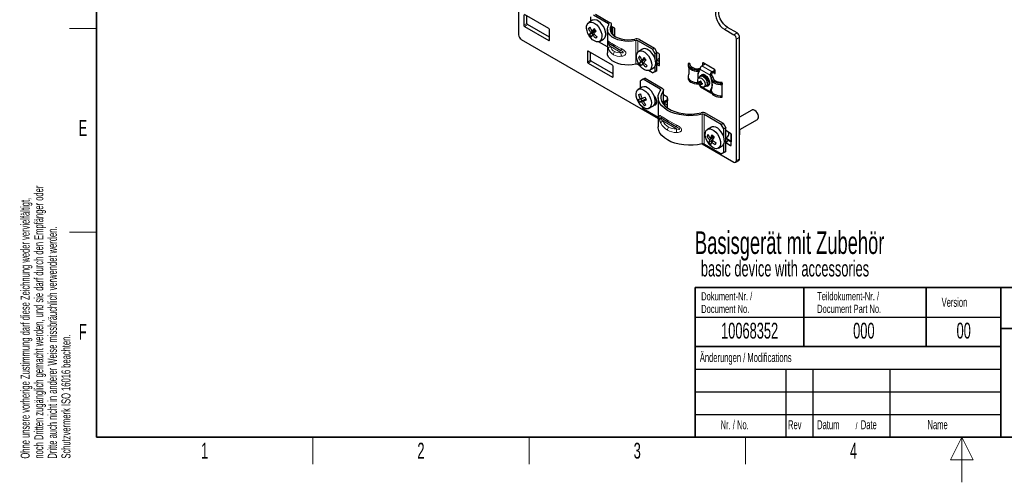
# Paper-space layout 'Blatt4' of a CAD drawing. Header units: millimetres. Extents: x 5 to 418, y 2 to 292.
# Tile 1 of 68: x 9 to 226, y 2 to 104. Entities that reach past the tile are written whole.
import ezdxf

# ---------------------------------------------------------------- set-up
doc = ezdxf.new("R2010")
doc.units = ezdxf.units.MM
doc.layers.add('SLD-0', color=7, linetype='Continuous')
doc.styles.add('SLDTEXTSTYLE0', font='TXT', dxfattribs={"width": 0.605})

psp = doc.layouts.new('Blatt4')

# ---------------------------------------------------------------- linework, layer by layer
at = {"color": 7, "linetype": 'Continuous', "lineweight": 25}
for p, q in [((119.16, 109.31), (119.16, 100.81)), ((120.3, 105.26), (120.3, 102.94)), ((125.81, 102.24), (120.44, 105.34)), ((121, 103.35), (121, 105.01)), ((135.14, 103.83), (135.14, 104.82)), ((138.98, 103.26), (135.71, 105.14)), ((136.13, 105.39), (139.4, 103.5)), ((120.44, 102.69), (125.81, 99.59)), ((125.95, 100.33), (121.14, 103.1)), ((134.61, 102.21), (134.93, 102.39)), ((135.5, 104.04), (134.65, 103.55)), ((139.69, 101.1), (139.69, 103.1)), ((140.28, 102.36), (139.69, 102.7)), ((139.88, 102.59), (139.88, 100.89)), ((167.39, 101.26), (165.3, 102.47)), ((125.95, 99.67), (125.95, 101.99)), ((134.82, 100.94), (135.32, 101.23)), ((136.07, 101.9), (135.08, 101.33)), ((135.32, 101.23), (136.1, 101.88)), ((135.32, 101.23), (135.6, 100.86)), ((135.99, 102.02), (135.35, 101.64)), ((135.49, 100.79), (135.84, 101)), ((138.34, 101.52), (138.35, 101.53)), ((138.35, 100.53), (138.38, 100.53)), ((138.39, 100.8), (138.45, 100.77)), ((138.75, 102.04), (138.75, 96.82)), ((140.12, 100.68), (140.42, 100.85)), ((140.42, 100.69), (140.24, 100.59)), ((140.42, 100.55), (140.35, 100.51)), ((140.42, 100.47), (140.42, 102.11)), ((164.59, 102.06), (166.68, 100.85)), ((167.95, 73.47), (167.95, 100.28)), ((119.73, 99.83), (149.97, 82.38)), ((138.75, 98.17), (136.79, 99.3)), ((137.05, 99.39), (137.9, 99.88)), ((139.42, 98.73), (141.73, 97.4)), ((148.72, 97.63), (145.46, 99.52)), ((145.88, 99.76), (149.15, 97.88)), ((148.72, 97.63), (149.15, 97.88)), ((149.15, 97.88), (149.71, 96.9)), ((167.25, 73.06), (167.25, 99.87)), ((134.35, 97.14), (134.35, 94.82)), ((139.87, 94.12), (134.49, 97.22)), ((135.06, 95.23), (135.06, 96.9)), ((145.64, 95.84), (145.96, 96.03)), ((146.53, 97.67), (145.68, 97.18)), ((147.02, 95.65), (146.38, 95.27)), ((149.29, 96.65), (148.72, 97.63)), ((149.71, 96.9), (149.29, 96.65)), ((149.29, 95.48), (149.29, 96.65)), ((150.09, 96.69), (149.7, 96.92)), ((149.71, 92.98), (149.71, 96.9)), ((150.23, 94.13), (150.23, 96.45)), ((134.49, 94.58), (139.87, 91.48)), ((140.01, 92.21), (135.2, 94.99)), ((140.01, 91.56), (140.01, 93.88)), ((145.95, 94.01), (145.46, 94.29)), ((145.85, 94.57), (146.35, 94.86)), ((147.11, 95.53), (146.11, 94.96)), ((146.35, 94.86), (147.13, 95.51)), ((146.35, 94.86), (146.63, 94.49)), ((146.52, 94.43), (146.87, 94.63)), ((148.08, 93.02), (148.93, 93.51)), ((149.29, 92.73), (149.29, 93.91)), ((149.71, 95.35), (150.16, 95.61)), ((150.23, 94.94), (149.71, 95.24)), ((149.71, 94.27), (150.09, 94.05)), ((150.23, 94.65), (150, 94.52)), ((156.57, 94.37), (156.57, 94.07)), ((156.99, 94.48), (156.59, 94.52)), ((156.99, 94.25), (156.99, 94.48)), ((159.61, 93.99), (160.29, 94.38)), ((159.75, 94.53), (159.75, 94.07)), ((162.44, 93.14), (159.89, 94.61)), ((148.72, 92.41), (147.82, 92.93)), ((148.72, 92.41), (149.29, 92.73)), ((149.15, 92.65), (148.72, 92.41)), ((149.71, 92.98), (149.15, 92.65)), ((149.29, 92.73), (149.71, 92.98)), ((156.57, 91.56), (156.57, 91.26)), ((156.7, 92.16), (156.59, 91.71)), ((158.87, 92.81), (158.87, 92.81)), ((159.35, 91.6), (158.91, 91.3)), ((159.02, 93.07), (159.19, 92.98)), ((159.19, 92.98), (159.19, 93.26)), ((159.62, 91.99), (159.45, 91.89)), ((161.45, 91.95), (161.45, 91.67)), ((161.45, 91.67), (161.73, 91.84)), ((161.45, 91.67), (161.61, 91.58)), ((161.67, 91.43), (161.67, 91.13)), ((161.73, 92.11), (161.73, 91.84)), ((161.73, 91.84), (161.89, 91.74)), ((161.87, 92.69), (162.52, 93.06)), ((162.58, 92.77), (161.87, 92.36)), ((162.07, 91.37), (162.07, 91.5)), ((162.13, 92.51), (162.44, 92.33)), ((162.58, 92.41), (162.58, 92.9)), ((146.43, 89.25), (145.59, 88.76)), ((146.64, 91.01), (146.08, 90.68)), ((146.08, 89.05), (146.08, 90.68)), ((147.07, 91.26), (146.64, 91.01)), ((150.43, 88.83), (146.64, 91.01)), ((147.07, 91.26), (150.85, 89.07)), ((159.1, 90.45), (158.96, 90.38)), ((159.45, 90.28), (159.17, 90.13)), ((159.42, 90.47), (159.18, 90.43)), ((159.19, 89.6), (159.19, 89.63)), ((159.42, 89.92), (159.27, 89.82)), ((159.31, 89.32), (161.57, 88.02)), ((159.59, 90.14), (159.44, 89.96)), ((160.07, 89.29), (160.55, 89.53)), ((160.85, 89.46), (161.02, 89.56)), ((164.11, 90.17), (164.06, 90.4)), ((164.11, 90.17), (164.11, 89.88)), ((149.97, 87.01), (149.97, 80.48)), ((151.14, 85.48), (151.14, 88.66)), ((151.92, 87.17), (151.14, 87.61)), ((161.61, 88.48), (161.45, 88.57)), ((161.45, 88.57), (161.45, 88.29)), ((161.67, 88.68), (161.67, 88.69)), ((161.67, 88.62), (161.67, 88.33)), ((164.11, 87.07), (164.11, 87.37)), ((146.38, 86.23), (145.88, 85.94)), ((146.01, 86.67), (146.36, 86.87)), ((146.38, 86.23), (146.13, 86.74)), ((146.28, 85.11), (146.64, 84.48)), ((147.29, 86.63), (146.31, 86.06)), ((147.28, 86.65), (146.38, 86.23)), ((147.33, 86.56), (146.69, 86.19)), ((146.9, 85.23), (147.22, 85.42)), ((147.99, 84.61), (148.83, 85.09)), ((149.27, 86.73), (149.45, 86.84)), ((149.32, 86.02), (149.67, 85.82)), ((151.14, 85.95), (152.03, 86.46)), ((152.03, 86.29), (151.14, 85.78)), ((152.06, 85.25), (151.14, 85.78)), ((152.06, 86.17), (151.27, 85.71)), ((152.03, 86.79), (152.06, 86.8)), ((152.03, 86.79), (152.03, 86.22)), ((152.06, 86.21), (152.03, 86.22)), ((152.06, 84.64), (152.06, 86.92)), ((149.97, 82.56), (146.64, 84.48)), ((163.9, 81.05), (160.11, 83.23)), ((160.54, 83.48), (164.32, 81.3)), ((170.67, 84.22), (167.95, 82.66)), ((150.99, 82.27), (154, 80.53)), ((161.71, 80.43), (160.86, 79.95)), ((163.9, 81.05), (164.32, 81.3)), ((164.46, 80.07), (163.9, 81.05)), ((164.32, 81.3), (164.89, 80.32)), ((167.98, 79.9), (171.87, 82.14)), ((160.77, 78.41), (161.09, 78.59)), ((162.17, 78.45), (161.49, 78.05)), ((162.14, 78.43), (162.2, 78.42)), ((164.89, 80.32), (164.46, 80.07)), ((164.46, 78.24), (164.46, 80.07)), ((164.89, 75.09), (164.89, 80.32)), ((165.97, 79.05), (164.89, 79.68)), ((164.89, 78.11), (165.33, 78.37)), ((166.08, 78.93), (166.08, 77.16)), ((166.12, 76.49), (166.12, 78.81)), ((167.95, 78.77), (167.96, 78.77)), ((168, 78.86), (168, 79.81)), ((159.7, 76.76), (166.68, 72.73)), ((163.9, 74.52), (160.11, 76.7)), ((161.18, 77.09), (161.68, 77.38)), ((162.27, 78.19), (161.31, 77.64)), ((161.68, 77.38), (162.05, 77.81)), ((161.68, 77.38), (161.83, 77.22)), ((161.76, 77.18), (162.15, 77.4)), ((163.26, 75.79), (164.11, 76.28)), ((164.46, 74.84), (164.46, 76.67)), ((165.73, 77.52), (164.89, 78)), ((164.89, 77.03), (165.97, 76.4)), ((165.49, 77.47), (165.17, 77.28)), ((165.59, 77.52), (165.49, 77.47)), ((166.12, 77.14), (165.68, 77.39)), ((165.89, 77.27), (165.85, 77.37)), ((163.9, 74.52), (164.46, 74.84)), ((164.32, 74.76), (163.9, 74.52)), ((164.89, 75.09), (164.32, 74.76)), ((164.46, 74.84), (164.89, 75.09)), ((167.08, 72.69), (167.79, 73.1))]:
    psp.add_line(p, q, dxfattribs=at)
at = {"color": 7, "linetype": 'Continuous', "lineweight": 18}
for p, q in [((121, 103.35), (120.3, 102.94)), ((121.14, 103.1), (120.44, 102.69)), ((138.98, 102.87), (138.98, 103.26)), ((139.62, 101.2), (139.62, 102.89)), ((165.3, 102.47), (164.59, 102.06)), ((138.45, 101.18), (138.39, 101.22)), ((140.42, 100.97), (140.03, 100.75)), ((166.68, 100.85), (167.39, 101.26)), ((167.95, 100.28), (167.25, 99.87)), ((125.95, 99.67), (125.81, 99.59)), ((139.42, 98.26), (141.73, 96.93)), ((145.03, 94.34), (145.03, 99.57)), ((145.46, 96.99), (145.46, 99.52)), ((134.49, 97.22), (134.35, 97.14)), ((135.06, 95.23), (134.35, 94.82)), ((135.2, 94.99), (134.49, 94.58)), ((145.46, 94.29), (145.46, 94.87)), ((149.71, 95.16), (150.23, 94.86)), ((150, 94.52), (149.71, 94.68)), ((150.23, 94.13), (150.09, 94.05)), ((159.61, 93.99), (161.87, 92.69)), ((159.89, 94.61), (159.75, 94.53)), ((140.01, 91.56), (139.87, 91.48)), ((158.87, 92.81), (158.87, 93.11)), ((159.02, 93.07), (159.02, 92.75)), ((161.45, 91.95), (159.19, 93.26)), ((161.61, 91.26), (161.61, 91.58)), ((162.07, 91.38), (162.07, 91.48)), ((162.58, 92.41), (162.44, 92.33)), ((158.87, 90), (158.87, 90.08)), ((159.19, 89.6), (159.25, 89.56)), ((159.77, 89.26), (161.45, 88.29)), ((150.43, 88.45), (150.43, 88.83)), ((151.06, 85.58), (151.06, 88.44)), ((161.61, 88.48), (161.61, 88.8)), ((149.66, 86.23), (149.32, 86.43)), ((152.03, 86.58), (151.14, 86.07)), ((159.67, 76.75), (159.67, 83.28)), ((160.11, 76.7), (160.11, 83.23)), ((150.99, 81.8), (154, 80.07)), ((167.95, 79.79), (168, 79.81)), ((167.95, 78.83), (168, 78.86)), ((164.89, 77.93), (165.59, 77.52)), ((165.17, 77.28), (164.89, 77.45)), ((165.49, 77.35), (165.49, 77.47)), ((166.12, 76.49), (165.97, 76.4)), ((167.95, 73.47), (167.25, 73.06))]:
    psp.add_line(p, q, dxfattribs=at)
at = {"color": 7, "linetype": 'Continuous', "lineweight": 25, "flags": 128}
for points in [[(164.59, 106.57), (164.12, 106.77), (163.68, 106.83), (163.29, 106.75), (162.98, 106.52), (162.76, 106.17), (162.65, 105.7), (162.65, 105.16), (162.76, 104.57), (162.98, 103.96), (163.29, 103.37), (163.68, 102.84), (164.12, 102.4), (164.59, 102.06)], [(165.3, 102.47), (164.83, 102.8), (164.39, 103.25), (164, 103.78), (163.69, 104.37), (163.47, 104.98), (163.36, 105.57), (163.36, 106.11), (163.47, 106.57), (163.61, 106.83)], [(136.78, 102.58), (137.11, 102.07), (137.35, 101.53), (137.5, 100.98), (137.55, 100.47), (137.49, 100.01), (137.33, 99.65), (137.08, 99.41), (136.74, 99.29), (136.36, 99.31), (135.94, 99.47), (135.51, 99.75), (135.11, 100.14), (134.75, 100.61), (134.47, 101.14), (134.27, 101.69), (134.17, 102.22), (134.17, 102.71), (134.28, 103.12), (134.49, 103.43), (134.79, 103.61), (135.15, 103.66), (135.56, 103.57), (135.98, 103.35), (136.4, 103.01), (136.78, 102.58)], [(137.63, 103.06), (137.25, 103.5), (136.83, 103.84), (136.4, 104.06), (136, 104.15), (135.64, 104.1), (135.5, 104.04)], [(137.9, 99.88), (137.92, 99.89), (138.18, 100.14), (138.34, 100.5), (138.4, 100.95), (138.35, 101.47), (138.2, 102.02), (137.95, 102.56), (137.63, 103.06)], [(145.03, 99.57), (144.24, 99.44), (143.43, 99.39), (142.61, 99.42), (141.81, 99.54), (141.07, 99.73), (140.4, 100), (139.82, 100.34), (139.35, 100.73), (139.01, 101.16), (138.81, 101.62), (138.75, 102.09), (138.83, 102.56), (139.06, 103.01)], [(139.62, 102.89), (139.41, 102.46), (139.35, 102.01), (139.43, 101.57), (139.66, 101.14), (140.03, 100.75), (140.52, 100.41), (141.11, 100.13), (141.79, 99.91), (142.53, 99.78), (143.3, 99.73), (144.07, 99.77), (144.81, 99.89)], [(145.03, 94.34), (144.24, 94.21), (143.43, 94.16), (142.61, 94.19), (141.81, 94.31), (141.07, 94.51), (140.4, 94.78), (139.82, 95.11), (139.35, 95.5), (139.01, 95.93), (138.81, 96.39), (138.75, 96.82)], [(147.81, 96.21), (148.14, 95.7), (148.38, 95.16), (148.53, 94.61), (148.58, 94.1), (148.52, 93.65), (148.36, 93.28), (148.11, 93.04), (147.77, 92.92), (147.39, 92.94), (146.97, 93.1), (146.54, 93.38), (146.14, 93.77), (145.79, 94.24), (145.5, 94.77), (145.3, 95.32), (145.2, 95.86), (145.2, 96.34), (145.32, 96.75), (145.52, 97.06), (145.82, 97.24), (146.18, 97.29), (146.59, 97.2), (147.01, 96.98), (147.43, 96.64), (147.81, 96.21)], [(148.66, 96.7), (148.28, 97.13), (147.86, 97.47), (147.44, 97.69), (147.03, 97.78), (146.67, 97.73), (146.53, 97.67)], [(148.93, 93.51), (148.95, 93.53), (149.21, 93.77), (149.37, 94.13), (149.43, 94.59), (149.38, 95.1), (149.23, 95.65), (148.98, 96.19), (148.66, 96.7)], [(150.16, 95.61), (150.21, 95.64), (150.23, 95.67)], [(156.57, 94.07), (156.58, 93.95), (156.68, 93.68), (156.88, 93.43), (157.16, 93.21), (157.52, 93.03), (157.94, 92.9), (158.39, 92.83), (158.87, 92.81)], [(156.59, 94.52), (156.58, 94.24), (156.68, 93.98), (156.88, 93.73), (157.16, 93.51), (157.52, 93.33), (157.94, 93.2), (158.4, 93.12), (158.87, 93.11)], [(156.99, 94.48), (156.98, 94.26), (157.07, 94.04), (157.23, 93.84), (157.46, 93.66), (157.75, 93.52), (158.09, 93.41), (158.47, 93.35), (158.85, 93.34)], [(156.59, 91.71), (156.58, 91.44), (156.68, 91.17), (156.88, 90.92), (157.16, 90.7), (157.52, 90.52), (157.94, 90.39), (158.39, 90.32), (158.78, 90.3)], [(159.54, 91.24), (159.84, 90.99), (160.09, 90.65), (160.26, 90.27), (160.33, 89.89), (160.29, 89.56), (160.15, 89.34), (159.92, 89.25), (159.63, 89.3), (159.33, 89.49), (159.05, 89.79), (158.84, 90.16), (158.71, 90.55), (158.7, 90.9), (158.79, 91.18), (158.98, 91.34), (159.25, 91.36), (159.54, 91.24)], [(159.18, 91.49), (159.2, 91.55), (159.34, 91.81), (159.57, 91.94), (159.86, 91.94), (160.19, 91.8)], [(160.01, 91.54), (160.3, 91.3), (160.55, 90.97), (160.73, 90.6), (160.82, 90.23), (160.81, 89.89), (160.7, 89.64), (160.55, 89.53)], [(160.19, 91.8), (160.51, 91.54), (160.79, 91.18), (161, 90.77), (161.12, 90.35), (161.13, 89.97), (161.04, 89.66), (160.85, 89.47), (160.58, 89.4), (160.37, 89.44)], [(160.36, 91.89), (160.68, 91.63), (160.96, 91.28), (161.17, 90.87), (161.29, 90.45), (161.3, 90.07), (161.21, 89.76), (161.02, 89.56), (161.02, 89.56)], [(161.67, 91.49), (161.7, 91.22), (161.83, 90.96), (162.05, 90.71), (162.36, 90.51), (162.74, 90.34), (163.17, 90.23), (163.64, 90.17), (164.11, 90.17)], [(162.07, 91.48), (162.09, 91.26), (162.19, 91.04), (162.38, 90.85), (162.63, 90.68), (162.94, 90.54), (163.29, 90.45), (163.67, 90.4), (164.06, 90.4)], [(148.83, 85.09), (148.93, 85.16), (149.16, 85.44), (149.29, 85.82), (149.33, 86.29), (149.25, 86.82), (149.08, 87.37), (148.81, 87.9), (148.47, 88.4), (148.07, 88.81), (147.65, 89.12), (147.23, 89.31), (146.83, 89.36), (146.49, 89.28), (146.43, 89.25)], [(156.57, 91.26), (156.58, 91.14), (156.68, 90.87), (156.88, 90.62), (157.16, 90.4), (157.52, 90.22), (157.94, 90.09), (158.4, 90.02), (158.87, 90)], [(161.67, 91.13), (161.7, 90.92), (161.83, 90.66), (162.05, 90.41), (162.36, 90.21), (162.74, 90.04), (163.17, 89.93), (163.64, 89.87), (164.11, 89.88)], [(145.46, 86.22), (145.24, 86.76), (145.11, 87.31), (145.09, 87.81), (145.18, 88.24), (145.36, 88.58), (145.64, 88.79), (145.99, 88.87), (146.38, 88.82), (146.81, 88.63), (147.23, 88.32), (147.62, 87.91), (147.96, 87.42), (148.23, 86.88), (148.41, 86.33), (148.48, 85.8), (148.45, 85.33), (148.31, 84.95), (148.08, 84.67), (147.77, 84.52), (147.39, 84.5), (146.98, 84.63), (146.55, 84.88), (146.14, 85.24), (145.77, 85.7), (145.46, 86.22)], [(149.1, 85.34), (149.35, 85.37), (149.56, 85.53), (149.67, 85.81), (149.67, 86.18), (149.56, 86.59), (149.35, 86.99), (149.1, 87.32)], [(149.32, 87.04), (149.27, 86.85), (149.25, 86.81)], [(159.67, 83.28), (158.69, 83.09), (157.68, 82.99), (156.64, 82.97), (155.62, 83.05), (154.62, 83.2), (153.67, 83.44), (152.8, 83.76), (152.02, 84.15), (151.34, 84.61), (150.79, 85.11), (150.37, 85.66), (150.1, 86.23), (149.97, 86.82), (150, 87.42), (150.18, 88.01), (150.51, 88.57)], [(150.51, 88.57), (150.53, 88.61), (150.54, 88.64), (150.54, 88.67), (150.53, 88.71), (150.52, 88.74), (150.5, 88.77), (150.46, 88.8), (150.43, 88.83)], [(151.06, 88.44), (150.75, 87.89), (150.59, 87.31), (150.58, 86.73), (150.74, 86.16), (151.05, 85.6), (151.51, 85.08), (152.1, 84.61), (152.81, 84.2), (153.63, 83.86), (154.53, 83.59), (155.49, 83.42), (156.48, 83.33), (157.49, 83.33), (158.48, 83.42), (159.44, 83.6)], [(150.85, 89.07), (150.95, 89.01), (151.02, 88.94), (151.08, 88.86), (151.12, 88.77), (151.14, 88.69), (151.14, 88.6), (151.11, 88.52), (151.06, 88.44)], [(161.45, 88.29), (161.46, 88.2), (161.48, 88.12), (161.52, 88.06), (161.57, 88.02), (161.64, 87.99), (161.71, 87.99), (161.74, 88)], [(161.67, 88.68), (161.7, 88.41), (161.83, 88.15), (162.05, 87.91), (162.36, 87.7), (162.74, 87.54), (163.17, 87.42), (163.64, 87.37), (164.11, 87.37)], [(161.67, 88.33), (161.7, 88.12), (161.83, 87.85), (162.05, 87.61), (162.36, 87.4), (162.74, 87.24), (163.17, 87.13), (163.64, 87.07), (164.11, 87.07)], [(149.26, 85.67), (149.5, 85.59), (149.59, 85.58)], [(152.03, 86.79), (152.04, 86.77), (152.06, 86.75)], [(171.58, 83.92), (171.29, 84.15), (171, 84.27), (170.74, 84.26), (170.67, 84.22)], [(171.87, 82.14), (171.99, 82.25), (172.1, 82.51), (172.11, 82.84), (172.01, 83.22), (171.83, 83.59), (171.58, 83.92)], [(159.67, 76.75), (158.69, 76.56), (157.68, 76.46), (156.64, 76.44), (155.62, 76.51), (154.62, 76.67), (153.67, 76.91), (152.8, 77.23), (152.02, 77.62), (151.34, 78.07), (150.79, 78.58), (150.37, 79.12), (150.1, 79.7), (149.97, 80.29), (149.97, 80.48)], [(163.53, 79.82), (163.12, 80.18), (162.69, 80.42), (162.28, 80.54), (161.91, 80.52), (161.71, 80.43)], [(162.68, 79.33), (163.05, 78.88), (163.37, 78.36), (163.59, 77.82), (163.73, 77.28), (163.75, 76.77), (163.67, 76.33), (163.49, 75.99), (163.22, 75.77), (162.88, 75.68), (162.48, 75.72), (162.06, 75.91), (161.64, 76.21), (161.24, 76.62), (160.9, 77.11), (160.63, 77.64), (160.45, 78.19), (160.37, 78.72), (160.39, 79.19), (160.52, 79.59), (160.75, 79.87), (161.06, 80.03), (161.43, 80.05), (161.84, 79.94), (162.27, 79.69), (162.68, 79.33)], [(161.28, 80.19), (161.18, 80.16), (161, 80.03)], [(164.11, 76.28), (164.34, 76.48), (164.52, 76.82), (164.6, 77.26), (164.57, 77.76), (164.44, 78.31), (164.21, 78.85), (163.9, 79.37), (163.53, 79.82)]]:
    psp.add_lwpolyline(points, dxfattribs=at)
at = {"color": 7, "linetype": 'Continuous', "lineweight": 25}
for centre, radius, start, end in [((120.6, 102.95), 0.307, 182.6055, 237.3945), ((121.31, 103.36), 0.307, 182.6055, 237.3945), ((125.65, 101.98), 0.307, 2.6055, 57.3945), ((139.29, 98.54), 5.95, 137.9949, 141.9328), ((143.57, 94.24), 11.07, 134.0948, 138.0145), ((138.92, 103.1), 0.171, 329.3823, 70.3715), ((139.26, 103.1), 0.427, 329.3823, 70.3715), ((140.11, 102.1), 0.307, 2.6055, 57.3945), ((120.39, 100.87), 1.23, 182.6055, 237.3945), ((137.19, 99.63), 2.71, 141.1893, 151.241), ((137.59, 99.1), 2.71, 141.1893, 151.241), ((143.98, 93.7), 11.07, 134.0948, 138.0145), ((140.9, 96.4), 5.95, 137.9949, 141.9328), ((137.26, 101.02), 1.21, 331.8606, 27.923), ((166.02, 99.82), 1.23, 2.6055, 57.3945), ((166.73, 100.22), 1.23, 2.6055, 57.3945), ((125.87, 99.66), 0.0873, 230.7967, 9.214), ((145.17, 98.38), 1.56, 62.8298, 103.4296), ((145.17, 98.96), 0.623, 62.8298, 103.4296), ((134.44, 97.16), 0.0873, 50.7967, 189.214), ((150.33, 92.17), 5.95, 137.9949, 141.9328), ((154.6, 87.87), 11.07, 134.0948, 138.0145), ((149.93, 96.44), 0.307, 2.6055, 57.3945), ((134.66, 94.84), 0.307, 182.6055, 237.3945), ((135.37, 95.24), 0.307, 182.6055, 237.3945), ((139.7, 93.86), 0.307, 2.6055, 57.3945), ((145.17, 93.74), 0.623, 62.8298, 103.4296), ((148.22, 93.27), 2.71, 141.1893, 151.241), ((148.62, 92.73), 2.71, 141.1893, 151.241), ((155.01, 87.33), 11.07, 134.0948, 138.0145), ((151.94, 90.03), 5.95, 137.9949, 141.9328), ((150.19, 94.22), 0.355, 123.0919, 163.9847), ((150.15, 94.12), 0.0873, 230.7967, 9.214), ((160.11, 93.22), 0.922, 122.6055, 177.3945), ((159.84, 94.55), 0.0873, 50.7967, 189.214), ((139.92, 91.54), 0.0873, 230.7967, 9.214), ((158.89, 92.38), 0.96, 71.8444, 92.093), ((158.89, 92.81), 0.293, 62.1128, 92.8474), ((159.64, 91.09), 0.583, 49.885, 119.0367), ((159.91, 91.35), 0.7, 50.6806, 114.9834), ((159.46, 90.28), 1.36, 356.3157, 63.6789), ((162.37, 91.91), 0.922, 122.6055, 177.3945), ((161.57, 91.49), 0.0974, 0.9886, 66.3642), ((162.04, 92.1), 0.307, 122.6055, 177.3945), ((161.78, 91.48), 0.292, 0.9886, 66.3642), ((162.27, 92.88), 0.307, 2.6055, 57.3945), ((162.49, 92.39), 0.0873, 230.7967, 9.214), ((158.88, 89.66), 0.344, 84.599, 91.704), ((160.75, 90.38), 1.79, 175.9491, 180.0155), ((160.68, 91.55), 2.08, 214.2703, 223.4092), ((159.88, 92.53), 2.22, 245.5898, 251.5306), ((161.08, 90.58), 1.96, 193.4942, 202.8833), ((161.01, 89.69), 1.97, 150.1765, 158.1599), ((159.48, 89.57), 0.296, 173.7012, 234.9867), ((160.33, 91.39), 1.89, 236.064, 240.063), ((161.05, 93.36), 3.21, 236.8838, 239.2432), ((161.64, 89.28), 2.31, 162.9274, 168.2852), ((163.22, 90.81), 3.81, 183.1052, 188.2815), ((159.89, 91.87), 1.96, 256.5448, 264.8217), ((161.97, 93.12), 3.81, 228.5766, 233.8564), ((162.89, 89.87), 3.18, 176.8367, 179.1279), ((142.38, 97.6), 10.48, 288.385, 290.5553), ((139.27, 105.78), 20.26, 290.5424, 292.6481), ((151.75, 86.91), 0.307, 2.6055, 57.3945), ((161.56, 88.38), 0.114, 20.8732, 63.3361), ((144.6, 90.81), 4.37, 283.0007, 288.8689), ((144.9, 90.2), 4.37, 283.0007, 288.8689), ((139.58, 105.17), 20.26, 290.5424, 292.6481), ((143.59, 95.18), 10.48, 288.385, 290.5553), ((159.83, 82.09), 1.56, 62.8584, 104.1984), ((159.83, 82.68), 0.624, 62.8584, 104.1984), ((164.64, 77.01), 4.11, 153.8122, 160.0958), ((167.58, 75.06), 6.79, 147.0605, 153.834), ((168.03, 74.6), 6.79, 147.0605, 153.834), ((164.73, 78.98), 0.853, 314.306, 22.9776), ((165.81, 78.79), 0.307, 2.6055, 57.3945), ((167.73, 79.81), 0.264, 2.1099, 33.0167), ((167.91, 78.85), 0.0896, 305.3434, 5.9687), ((159.83, 76.15), 0.624, 62.8584, 104.1984), ((163.5, 76.81), 2.35, 159.3611, 173.1383), ((163.95, 76.35), 2.35, 159.3611, 173.1383), ((166.42, 75.16), 4.11, 153.8122, 160.0958), ((165.37, 76.98), 0.355, 123.0919, 163.9847), ((166.03, 76.47), 0.0873, 230.7967, 9.214), ((166.9, 73), 0.349, 230.7967, 9.214), ((167.56, 73.42), 0.394, 305.0133, 6.2988)]:
    psp.add_arc(centre, radius, start, end, dxfattribs=at)
at = {"color": 7, "linetype": 'Continuous', "lineweight": 18}
for centre, radius, start, end in [((139.89, 99.53), 0.927, 186.9601, 239.5747), ((139.79, 97.46), 0.887, 114.6077, 157.5565), ((140.59, 98.63), 0.503, 174.3796, 234.302), ((141.54, 96.38), 1.44, 148.8563, 178.0435), ((134.51, 101.92), 8.52, 327.8977, 330.3837), ((143.76, 96.95), 2.03, 180.5526, 204.9553), ((151.43, 83), 0.858, 187.2283, 239.2011), ((151.54, 80.95), 1.02, 122.7294, 161.1051), ((152.52, 81.96), 0.503, 174.3796, 234.302), ((153.46, 79.71), 1.44, 148.8563, 178.0435), ((154.52, 80.57), 0.523, 145.5985, 184.8383), ((155.86, 79.86), 1.87, 173.598, 198.948)]:
    psp.add_arc(centre, radius, start, end, dxfattribs=at)
for centre, major_axis, ratio, start_param, end_param in [((143.35, 97.62), (4.59, -2.1), 0.103924, 3.504783, 3.974535), ((142.85, 96.75), (3.6, -2.08), 0.00007, 2.356235, 2.825987), ((142.85, 101.53), (2.55, 4.41), 0.577335, 2.671882, 3.141633), ((143.35, 97.62), (4.59, -2.1), 0.103924, 3.974535, 4.444287), ((142.85, 96.75), (3.6, -2.08), 0.00007, 1.886483, 2.356235), ((143.35, 101.24), (3.49, 4.66), 0.642287, 2.749184, 3.218936), ((143.35, 101.24), (3.49, 4.66), 0.642287, 3.218936, 3.688688), ((142.85, 101.53), (2.55, 4.41), 0.577335, 3.141633, 3.611385), ((156.97, 79.97), (7, -3.48), 0.066109, 3.597362, 3.959875), ((156.97, 87.52), (5.17, 7.62), 0.619756, 2.823878, 3.186392), ((156.47, 79.11), (6, -3.46), 0.00007, 2.356235, 2.718749), ((156.47, 87.81), (4.24, 7.35), 0.577335, 2.77912, 3.141633), ((156.97, 79.97), (7, -3.48), 0.066109, 3.959875, 4.322389), ((156.47, 79.11), (6, -3.46), 0.00007, 1.993722, 2.356235), ((156.47, 87.81), (4.24, 7.35), 0.577335, 3.141633, 3.504147), ((156.97, 87.52), (5.17, 7.62), 0.619756, 3.186392, 3.548905)]:
    psp.add_ellipse(centre, major_axis=major_axis, ratio=ratio, start_param=start_param, end_param=end_param, dxfattribs=at)
at = {"color": 7, "linetype": 'Continuous', "lineweight": 25}
for centre, major_axis, ratio, start_param, end_param in [((165.62, 77.15), (-0.118, 0.315), 0.431648, 5.112062, 6.35548), ((165.69, 77.28), (-0.068, 0.253), 0.688236, 4.893931, 6.464728)]:
    psp.add_ellipse(centre, major_axis=major_axis, ratio=ratio, start_param=start_param, end_param=end_param, dxfattribs=at)
for points, knots in [([(135.08, 101.33), (135.04, 101.4), (134.95, 101.54), (134.82, 101.76), (134.71, 101.98), (134.64, 102.13), (134.61, 102.21)], [0, 0, 0, 0, 0.248164, 0.497051, 0.748151, 1, 1, 1, 1]), ([(134.87, 102.52), (134.91, 102.45), (134.97, 102.3), (135.08, 102.08), (135.21, 101.86), (135.3, 101.71), (135.35, 101.64)], [0, 0, 0, 0, 0.248164, 0.497051, 0.748151, 1, 1, 1, 1]), ([(136.27, 101.65), (136.2, 101.74), (136.06, 101.91), (135.93, 102.1), (135.87, 102.19)], [0, 0, 0, 0, 0.4986324, 1, 1, 1, 1]), ([(134.82, 100.94), (134.88, 100.84), (135.01, 100.66), (135.15, 100.49), (135.22, 100.4)], [0, 0, 0, 0, 0.4986324, 1, 1, 1, 1]), ([(136.22, 100.07), (136.16, 100.12), (136.02, 100.23), (135.84, 100.41), (135.66, 100.6), (135.54, 100.73), (135.49, 100.79)], [0, 0, 0, 0, 0.248164, 0.497051, 0.748151, 1, 1, 1, 1]), ([(135.75, 101.11), (135.8, 101.04), (135.92, 100.91), (136.1, 100.73), (136.28, 100.55), (136.42, 100.44), (136.48, 100.38)], [0, 0, 0, 0, 0.248164, 0.497051, 0.748151, 1, 1, 1, 1]), ([(146.11, 94.96), (146.07, 95.03), (145.98, 95.17), (145.85, 95.39), (145.74, 95.61), (145.67, 95.77), (145.64, 95.84)], [0, 0, 0, 0, 0.248164, 0.4970507, 0.7481509, 1, 1, 1, 1]), ([(145.9, 96.15), (145.94, 96.08), (146, 95.93), (146.12, 95.71), (146.24, 95.49), (146.33, 95.35), (146.38, 95.27)], [0, 0, 0, 0, 0.248164, 0.497051, 0.748151, 1, 1, 1, 1]), ([(147.31, 95.28), (147.23, 95.37), (147.09, 95.54), (146.97, 95.73), (146.9, 95.82)], [0, 0, 0, 0, 0.4986324, 1, 1, 1, 1]), ([(145.85, 94.57), (145.91, 94.48), (146.04, 94.29), (146.18, 94.12), (146.25, 94.03)], [0, 0, 0, 0, 0.498632, 1, 1, 1, 1]), ([(147.25, 93.7), (147.19, 93.75), (147.06, 93.86), (146.87, 94.04), (146.69, 94.23), (146.57, 94.36), (146.52, 94.43)], [0, 0, 0, 0, 0.248164, 0.497051, 0.748151, 1, 1, 1, 1]), ([(146.78, 94.74), (146.84, 94.67), (146.95, 94.55), (147.13, 94.36), (147.32, 94.18), (147.45, 94.07), (147.51, 94.01)], [0, 0, 0, 0, 0.248164, 0.497051, 0.748151, 1, 1, 1, 1]), ([(156.6, 93.82), (156.64, 93.71), (156.74, 93.4), (156.79, 92.84), (156.75, 92.38), (156.7, 92.14), (156.69, 92.09)], [0, 0, 0, 0, 0.221638, 0.57749, 0.917445, 1, 1, 1, 1]), ([(158.87, 92.81), (158.9, 92.81), (158.94, 92.8), (158.99, 92.78), (159.02, 92.76), (159.02, 92.75), (159.02, 92.75)], [0, 0, 0, 0, 0.40398, 0.8078, 0.981847, 1, 1, 1, 1]), ([(161.67, 91.2), (161.67, 91.21), (161.67, 91.23), (161.64, 91.25), (161.62, 91.26), (161.61, 91.26), (161.61, 91.26)], [0, 0, 0, 0, 0.404663, 0.809166, 0.981846, 1, 1, 1, 1]), ([(161.85, 90.13), (161.85, 90.07), (161.88, 89.81), (161.85, 89.37), (161.77, 88.96), (161.69, 88.74), (161.67, 88.68)], [0, 0, 0, 0, 0.1077461, 0.4793018, 0.8603279, 1, 1, 1, 1]), ([(161.7, 90.88), (161.71, 90.87), (161.79, 90.68), (161.85, 90.38), (161.85, 90.11), (161.85, 90.05)], [0, 0, 0, 0, 0.077782, 0.78574, 1, 1, 1, 1]), ([(164.11, 87.37), (164.1, 87.64), (164.09, 88.18), (164.08, 88.86), (164.09, 89.43), (164.11, 89.73), (164.11, 89.88)], [0, 0, 0, 0, 0.28122, 0.568632, 0.782967, 1, 1, 1, 1]), ([(146.01, 86.67), (145.98, 86.75), (145.91, 86.91), (145.83, 87.15), (145.75, 87.4), (145.71, 87.57), (145.69, 87.65)], [0, 0, 0, 0, 0.248164, 0.497051, 0.748151, 1, 1, 1, 1]), ([(146.06, 87.79), (146.08, 87.7), (146.12, 87.54), (146.2, 87.29), (146.28, 87.04), (146.35, 86.88), (146.38, 86.8)], [0, 0, 0, 0, 0.248164, 0.497051, 0.748151, 1, 1, 1, 1]), ([(147.38, 86.47), (147.32, 86.57), (147.21, 86.76), (147.12, 86.97), (147.08, 87.08)], [0, 0, 0, 0, 0.498632, 1, 1, 1, 1]), ([(161.67, 88.69), (161.67, 88.7), (161.67, 88.73), (161.64, 88.77), (161.62, 88.79), (161.61, 88.8), (161.61, 88.8)], [0, 0, 0, 0, 0.40398, 0.8078, 0.981847, 1, 1, 1, 1]), ([(145.58, 86.55), (145.62, 86.44), (145.72, 86.24), (145.83, 86.04), (145.88, 85.94)], [0, 0, 0, 0, 0.4986324, 1, 1, 1, 1]), ([(146.9, 85.23), (146.84, 85.29), (146.74, 85.42), (146.59, 85.63), (146.44, 85.84), (146.36, 85.99), (146.31, 86.06)], [0, 0, 0, 0, 0.248164, 0.497051, 0.748151, 1, 1, 1, 1]), ([(146.69, 86.19), (146.73, 86.12), (146.82, 85.97), (146.96, 85.76), (147.11, 85.56), (147.22, 85.43), (147.27, 85.36)], [0, 0, 0, 0, 0.248164, 0.497051, 0.748151, 1, 1, 1, 1]), ([(161.31, 77.64), (161.26, 77.7), (161.16, 77.82), (161.02, 78.01), (160.89, 78.21), (160.81, 78.34), (160.77, 78.41)], [0, 0, 0, 0, 0.248164, 0.497051, 0.748151, 1, 1, 1, 1]), ([(160.95, 78.82), (160.98, 78.76), (161.06, 78.62), (161.19, 78.43), (161.33, 78.24), (161.43, 78.12), (161.49, 78.05)], [0, 0, 0, 0, 0.248164, 0.4970507, 0.7481509, 1, 1, 1, 1]), ([(162.33, 78.29), (162.25, 78.36), (162.09, 78.51), (161.95, 78.67), (161.88, 78.75)], [0, 0, 0, 0, 0.4986324, 1, 1, 1, 1]), ([(161.18, 77.09), (161.25, 77.01), (161.39, 76.85), (161.54, 76.7), (161.62, 76.63)], [0, 0, 0, 0, 0.498632, 1, 1, 1, 1]), ([(162.56, 76.56), (162.49, 76.61), (162.35, 76.7), (162.14, 76.85), (161.94, 77.01), (161.82, 77.12), (161.76, 77.18)], [0, 0, 0, 0, 0.248164, 0.497051, 0.748151, 1, 1, 1, 1]), ([(161.93, 77.59), (161.99, 77.54), (162.12, 77.43), (162.32, 77.27), (162.52, 77.12), (162.66, 77.02), (162.74, 76.97)], [0, 0, 0, 0, 0.248164, 0.4970507, 0.7481509, 1, 1, 1, 1])]:
    psp.add_open_spline(points, degree=3, knots=knots, dxfattribs=at)
at = {"color": 7, "linetype": 'Continuous', "lineweight": 18}
for points, knots in [([(138.97, 97.8), (138.95, 97.87), (138.91, 97.98), (138.87, 98.15), (138.84, 98.29), (138.82, 98.43), (138.8, 98.57), (138.79, 98.68), (138.78, 98.81), (138.78, 98.93), (138.77, 99.05), (138.77, 99.16), (138.77, 99.24), (138.78, 99.31), (138.78, 99.38), (138.79, 99.44), (138.81, 99.48), (138.83, 99.49), (138.86, 99.49), (138.89, 99.47), (138.93, 99.45), (138.96, 99.42), (138.97, 99.41)], [0, 0, 0, 0, 0.0937841, 0.1413875, 0.1892666, 0.2584855, 0.2938776, 0.3295731, 0.3741289, 0.4197291, 0.4601124, 0.5024077, 0.54615, 0.5676758, 0.6195443, 0.6733204, 0.7329742, 0.7940123, 0.8446635, 0.8957117, 0.9477327, 1, 1, 1, 1]), ([(139.42, 98.73), (139.35, 98.77), (139.25, 98.82), (139.14, 98.86), (139.1, 98.86), (139.07, 98.85), (139.06, 98.82), (139.06, 98.8), (139.06, 98.76), (139.08, 98.72), (139.13, 98.61), (139.25, 98.45), (139.36, 98.33), (139.42, 98.26)], [0, 0, 0, 0, 0.2434288, 0.3653335, 0.4102777, 0.4555187, 0.4795414, 0.5037708, 0.5251062, 0.5547403, 0.6072681, 0.765765, 1, 1, 1, 1]), ([(141.73, 96.93), (141.82, 96.91), (141.97, 96.87), (142.13, 96.87), (142.2, 96.88), (142.24, 96.9), (142.26, 96.93), (142.26, 96.96), (142.25, 96.99), (142.23, 97.03), (142.15, 97.12), (141.97, 97.25), (141.82, 97.34), (141.73, 97.4)], [0, 0, 0, 0, 0.2434288, 0.3653335, 0.4102777, 0.4555187, 0.4795414, 0.5037708, 0.5251062, 0.5547403, 0.6072681, 0.765765, 1, 1, 1, 1]), ([(141.92, 97.71), (142.08, 97.63), (142.37, 97.48), (142.68, 97.22), (142.81, 97.02), (142.87, 96.85), (142.86, 96.73), (142.81, 96.57), (142.7, 96.39), (142.39, 96.18), (142.1, 96.13), (141.92, 96.1)], [0, 0, 0, 0, 0.189367, 0.329565, 0.41974, 0.460254, 0.546207, 0.567803, 0.673336, 0.794095, 1, 1, 1, 1]), ([(158.74, 91.02), (158.73, 91.07), (158.69, 91.34), (158.68, 91.78), (158.73, 92.34), (158.82, 92.65), (158.87, 92.81)], [0, 0, 0, 0, 0.0730382, 0.3863475, 0.6896481, 1, 1, 1, 1]), ([(159.02, 92.75), (158.92, 92.44), (158.77, 92), (158.86, 91.42), (158.88, 91.25)], [0, 0, 0, 0, 0.7115358, 1, 1, 1, 1]), ([(161.61, 88.8), (161.63, 88.86), (161.76, 89.21), (161.88, 90), (161.7, 90.84), (161.61, 91.26)], [0, 0, 0, 0, 0.092912, 0.543954, 1, 1, 1, 1]), ([(150.58, 81.28), (150.56, 81.33), (150.51, 81.43), (150.44, 81.59), (150.37, 81.76), (150.32, 81.93), (150.28, 82.1), (150.25, 82.25), (150.23, 82.38), (150.22, 82.49), (150.21, 82.58), (150.21, 82.66), (150.21, 82.74), (150.21, 82.81), (150.22, 82.87), (150.24, 82.93), (150.27, 82.98), (150.31, 83.01), (150.38, 83.01), (150.47, 82.97), (150.54, 82.92), (150.58, 82.89)], [0, 0, 0, 0, 0.062305, 0.124892, 0.188707, 0.253202, 0.304518, 0.356782, 0.393792, 0.431627, 0.45677, 0.488441, 0.52103, 0.542493, 0.579955, 0.618591, 0.673152, 0.72939, 0.816404, 0.905486, 1, 1, 1, 1]), ([(150.99, 82.27), (150.86, 82.34), (150.69, 82.44), (150.52, 82.48), (150.48, 82.48), (150.47, 82.45), (150.46, 82.44), (150.47, 82.41), (150.48, 82.38), (150.52, 82.3), (150.68, 82.08), (150.86, 81.93), (150.99, 81.8)], [0, 0, 0, 0, 0.344132, 0.430287, 0.47373, 0.488141, 0.500122, 0.512121, 0.528055, 0.556207, 0.644059, 1, 1, 1, 1]), ([(154, 80.07), (154.17, 80.01), (154.39, 79.94), (154.62, 79.93), (154.68, 79.95), (154.7, 79.97), (154.7, 79.99), (154.7, 80.01), (154.68, 80.05), (154.63, 80.11), (154.4, 80.3), (154.18, 80.43), (154, 80.53)], [0, 0, 0, 0, 0.344132, 0.430287, 0.47373, 0.488141, 0.500122, 0.512121, 0.528055, 0.556207, 0.644059, 1, 1, 1, 1]), ([(154.09, 80.87), (154.33, 80.74), (154.66, 80.55), (154.99, 80.24), (155.1, 80.07), (155.14, 79.92), (155.15, 79.82), (155.12, 79.69), (155.03, 79.53), (154.77, 79.35), (154.43, 79.27), (154.18, 79.25), (154.09, 79.25)], [0, 0, 0, 0, 0.252772, 0.35641, 0.431264, 0.456482, 0.520706, 0.542233, 0.618281, 0.729032, 0.905201, 1, 1, 1, 1])]:
    psp.add_open_spline(points, degree=3, knots=knots, dxfattribs=at)
at = {"layer": 'SLD-0', "lineweight": 35}
for p, q in [((26, 282.5), (26, 12)), ((158.12, 45), (225.62, 45)), ((158.12, 45), (158.12, 32)), ((182.12, 45), (182.12, 32)), ((209.12, 45), (209.12, 32)), ((225.62, 45), (225.62, 32)), ((225.62, 45), (266.33, 45)), ((225.62, 45), (225.62, 36)), ((225.62, 36), (266.33, 36)), ((225.62, 36), (225.62, 12)), ((158.12, 32), (158.12, 12)), ((158.12, 32), (225.62, 32)), ((225.62, 32), (225.62, 12)), ((26, 12), (408, 12)), ((158.12, 12), (225.62, 12)), ((225.62, 12), (266.33, 12))]:
    psp.add_line(p, q, dxfattribs=at)
at = {"layer": 'SLD-0', "lineweight": 18}
for p, q in [((20, 102.25), (26, 102.25)), ((20, 57.25), (26, 57.25)), ((73.75, 6), (73.75, 12)), ((121.5, 6), (121.5, 12)), ((169.25, 6), (169.25, 12)), ((217, 12), (214.5, 7)), ((217, 2), (217, 12)), ((219.5, 7), (217, 12)), ((214.5, 7), (219.5, 7))]:
    psp.add_line(p, q, dxfattribs=at)
at = {"layer": 'SLD-0'}
for p, q in [((158.12, 38.5), (225.62, 38.5)), ((158.12, 27), (225.62, 27)), ((178.12, 27), (178.12, 12)), ((184.12, 27), (184.12, 12)), ((201.12, 27), (201.12, 12)), ((158.12, 22), (225.62, 22)), ((158.12, 17), (225.62, 17))]:
    psp.add_line(p, q, dxfattribs=at)
at = {"layer": 'SLD-0', "lineweight": 25}
psp.add_line((158.12, 32), (225.62, 32), dxfattribs=at)

# ---------------------------------------------------------------- texts
at = {"layer": 'SLD-0', "char_height": 2, "attachment_point": 1, "rotation": 90, "style": 'SLDTEXTSTYLE0'}
for s, insert in [('noch Dritten zugänglich gemacht werden, und sie darf durch den Empfänger oder', (12.23, 7.24)), ('Ohne unsere vorherige Zustimmung darf diese Zeichnung weder vervielfältigt,', (9.23, 7.24)), ('Dritte auch nicht in anderer Weise missbräuchlich verwendet werden.', (15.23, 7.24)), ('Schutzvermerk ISO 16016 beachten.', (18.23, 7.24))]:
    psp.add_mtext(s, dxfattribs=dict(at, insert=insert))
at = {"layer": 'SLD-0', "style": 'SLDTEXTSTYLE0'}
for s, insert, char_height, attachment_point in [('E', (22.98, 82), 3.5, 2), ('Basisgerät mit Zubehör', (158.09, 57.43), 5, 1), ('basic device with accessories', (159.4, 50.96), 3.5, 1), ('Dokument-Nr. /', (159.47, 43.99), 1.8, 1), ('Teildokument-Nr. /', (185.07, 44.01), 1.8, 1), ('Version', (212.55, 42.76), 2, 1), ('Document No.', (159.47, 41.19), 1.8, 1), ('Document Part No.', (185.07, 41.21), 1.8, 1), ('F', (22.95, 37), 3.5, 2), ('10068352', (170.16, 37.24), 3.5, 2), ('000', (195.38, 37.24), 3.5, 2), ('00', (217.42, 37.25), 3.5, 2), ('Änderungen / Modifications', (159.17, 30.56), 2, 1), ('Nr. / No.', (163.75, 15.72), 2, 1), ('Rev', (178.64, 15.72), 2, 1), ('Datum', (185.06, 15.72), 2, 1), ('/', (193.55, 15.22), 1.5, 1), ('Date', (194.7, 15.72), 2, 1), ('Name', (209.43, 15.73), 2, 1), ('1', (49.85, 10.74), 3.5, 2), ('2', (97.6, 10.74), 3.5, 2), ('3', (145.35, 10.74), 3.5, 2), ('4', (193.1, 10.74), 3.5, 2)]:
    psp.add_mtext(s, dxfattribs=dict(at, insert=insert, char_height=char_height, attachment_point=attachment_point))

doc.saveas('drawing.dxf')
